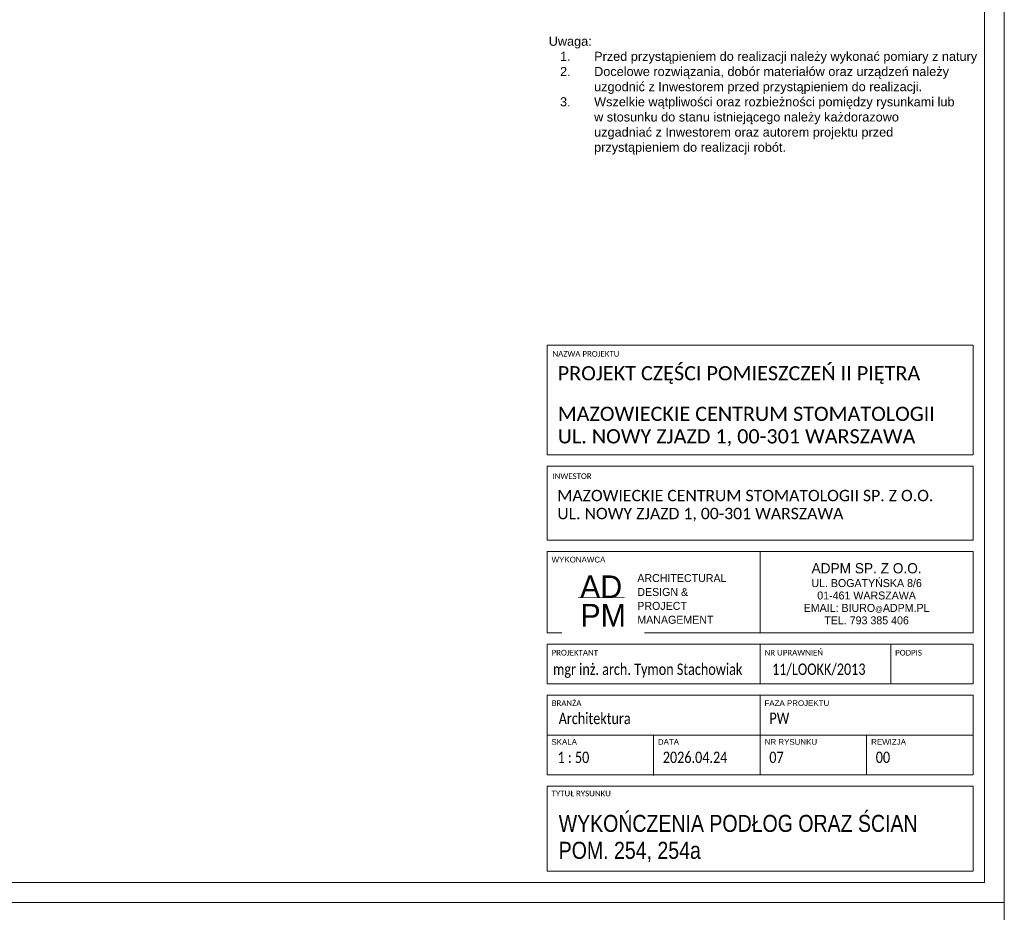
# Model space of a CAD drawing. Header units: centimetres. Extents: x 695802 to 711011, y 25963 to 44188.
# Tile 39 of 157: x 700786 to 701653, y 33269 to 34054. Entities that reach past the tile are written whole.
import ezdxf

# ---------------------------------------------------------------- set-up
doc = ezdxf.new("R2010")
doc.units = ezdxf.units.CM
doc.layers.get('0').update_dxf_attribs({"lineweight": 9})
doc.layers.add('Obrys powierzchni', color=50, linetype='Continuous', lineweight=9, plot=False)
doc.layers.add('S3_opisy', color=171, linetype='Continuous', lineweight=5)
doc.layers.add('S3_ramka', color=7, linetype='Continuous', lineweight=5)
doc.styles.add('Arial Narrow_4', font='ARIALN.TTF', dxfattribs={"height": 0.2})
doc.styles.add('Arial Narrow_5', font='ARIALN.TTF', dxfattribs={"height": 0.3})
doc.styles.add('Arial Narrow_7', font='ARIALN.TTF', dxfattribs={"height": 0.25})
doc.styles.add('Arial_4', font='arial.ttf', dxfattribs={"height": 0.1})
doc.styles.add('Arial_5', font='arial.ttf', dxfattribs={"height": 0.15})
doc.styles.get("Standard").update_dxf_attribs({"font": 'romans.shx'})

# ---------------------------------------------------------------- blocks, each defined once
blk = doc.blocks.new('zw$7FBA')
at = {"lineweight": 0, "ltscale": 1.6}
blk.add_line((-197.5, 291.4), (-197.5, 219.84), dxfattribs=at)
at = {"layer": 'S3_ramka'}
for p, q in [((-385, 376.4), (-385, 473.11)), ((-385, 473.11), (-10, 473.11)), ((-10, 376.4), (-10, 473.11)), ((-385, 376.4), (-10, 376.4)), ((-385, 301.4), (-385, 366.4)), ((-385, 366.4), (-10, 366.4)), ((-10, 301.4), (-10, 366.4)), ((-385, 301.4), (-10, 301.4)), ((-385, 291.4), (-10, 291.4)), ((-385, 219.84), (-385, 291.4)), ((-10, 219.84), (-10, 291.4)), ((-385, 219.84), (-10, 219.84)), ((-385, 174.84), (-385, 209.84)), ((-385, 209.84), (-10, 209.84)), ((-197.5, 174.84), (-197.5, 209.84)), ((-82.5, 174.84), (-82.5, 209.84)), ((-10, 174.84), (-10, 209.84)), ((-10, 174.84), (-385, 174.84)), ((-385, 164.84), (-385, 94.84)), ((-385, 164.84), (-10, 164.84)), ((-197.5, 164.84), (-197.5, 94.84)), ((-10, 164.84), (-10, 94.84)), ((-385, 129.84), (-10, 129.84)), ((-385, 94.84), (-10, 94.84)), ((-385, 84.84), (-385, 10)), ((-385, 84.84), (-10, 84.84)), ((-10, 84.84), (-10, 10)), ((-385, 10), (-10, 10))]:
    blk.add_line(p, q, dxfattribs=at)
for s, insert, char_height, width, attachment_point, line_spacing_factor, style in [('{\\A1;\\fCalibri Light|b0|i0|c238|p34;\\C7;MAZOWIECKIE CENTRUM STOMATOLOGII\\PUL. NOWY ZJAZD 1, 00-301 WARSZAWA}', (-375.67, 418.83), 12.5, 331.75, 1, 0.949189, 'Arial Narrow_7'), ('{\\A1;\\fCalibri Light|b0|i0|c238|p34;\\C7;MAZOWIECKIE CENTRUM STOMATOLOGII SP. Z O.O.\\PUL. NOWY ZJAZD 1, 00-301 WARSZAWA}', (-376.09, 345.65), 10, 380.0786, 1, 0.949189, 'Arial Narrow_4'), ('\\pxqc,t7.937503,15.874997,23.8125,31.750003,39.687497,47.625,55.562504,63.499997,71.4375,79.375003,87.312497,95.25,103.187503,111.124997,119.0625,127.000003,134.937497,142.875,150.812503,158.749997,166.6875,174.625003,182.562497,190.5,198.437503,206.374997,214.3125,222.250004,230.187497,238.125,246.062503,253.999997;{\\fTw Cen MT|b0|i0|c238|p34;\\H1.125x;ADPM SP. Z O.O.\\P\\H0.777778x;UL. BOGATYŃSKA 8/6 \\P01-461 WARSZAWA\\PEMAIL: BIURO\\H0.714286x;@\\H1.4x;ADPM.PL\\PTEL. 793 385 406}', (-103.75, 254.17), 8, 187.5, 5, 0.936439, 'Arial_5'), ('\\pxsm1.05,qc;{\\fTw Cen MT|b0|i0|c238|p34;AD}', (-337.51, 260.36), 20, 52.5066, 5, 0.936439, 'Arial_5'), ('\\pxql;{\\A1;\\fCalibri Light|b0|i0|c238|p34;\\W0.8;\\C7;11/LOOKK/2013}', (-186.96, 192.75), 10, 123.7234, 1, 0.949189, 'Arial Narrow_4')]:
    blk.add_mtext(s, dxfattribs=dict(at, insert=insert, char_height=char_height, width=width, attachment_point=attachment_point, line_spacing_factor=line_spacing_factor, style=style))
at = {"layer": 'S3_ramka', "char_height": 5, "attachment_point": 1, "style": 'Arial_4', "bg_fill": 3, "box_fill_scale": 1.25, "bg_fill_color": 256, "bg_fill_true_color": 13158600, "bg_fill_transparency": 0}
for s, insert, width, line_spacing_factor in [('\\pxt12.7,25.4,38.1,50.8,63.5,76.2,88.9,101.6,114.3,127,139.7,152.4,165.1,177.8,190.5,203.2,215.9,228.6,241.3,254,266.7,279.4,292.1,304.8,317.5,330.2,342.9,355.6,368.3,381,393.7,406.4;{\\fCalibri|b0|i0|c238|p34;NAZWA PROJEKTU}', (-380.35, 467.89), 95.6, 0.936439), ('\\pxt12.7,25.4,38.1,50.8,63.5,76.2,88.9,101.6,114.3,127,139.7,152.4,165.1,177.8,190.5,203.2,215.9,228.6,241.3,254,266.7,279.4,292.1,304.8,317.5,330.2,342.9,355.6,368.3,381,393.7,406.4;{\\fCalibri|b0|i0|c238|p34;INWESTOR }', (-380.35, 360.19), 98.25, 0.936439), ('{\\fCalibri|b0|i0|c238|p34;}WYKONAWCA', (-381.1, 286.73), 98.25, 0.936439), ('\\pxt12.7,25.4,38.1,50.8,63.5,76.2,88.9,101.6,114.3,127,139.7,152.4,165.1,177.8,190.5,203.2,215.9,228.6,241.3,254,266.7,279.4,292.1,304.8,317.5,330.2,342.9,355.6,368.3,381,393.7,406.4;{\\fCalibri|b0|i0|c238|p34;PROJEKTANT}', (-381.1, 204.81), 94.25, 0.936439), ('\\pxt12.7,25.4,38.1,50.8,63.5,76.2,88.9,101.6,114.3,127,139.7,152.4,165.1,177.8,190.5,203.2,215.9,228.6,241.3,254,266.7,279.4,292.1,304.8,317.5,330.2,342.9,355.6,368.3,381,393.7,406.4;{\\fCalibri|b0|i0|c238|p34;NR UPRAWNIEŃ}', (-193.6, 204.81), 94.25, 0.936439), ('\\pxt12.7,25.4,38.1,50.8,63.5,76.2,88.9,101.6,114.3,127,139.7,152.4,165.1,177.8,190.5,203.2,215.9,228.6,241.3,254,266.7,279.4,292.1,304.8,317.5,330.2,342.9,355.6,368.3,381,393.7,406.4;{\\fCalibri|b0|i0|c238|p34;PODPIS}', (-78.6, 204.81), 55.45, 0.936439), ('\\pxt1.25,2.5,3.75,5,6.25,7.5,8.75,10,11.25,12.5,13.75,15,16.25,17.5,18.75,20,21.25,22.5,23.75,25,26.25,27.5,28.75,30,31.25,32.5,33.75,35,36.25,37.5,38.75,40;{\\fCalibri|b0|i0|c238|p34;BRANŻA}', (-381.03, 160.44), 94.25, 0.949189), ('\\pxt1.25,2.5,3.75,5,6.25,7.5,8.75,10,11.25,12.5,13.75,15,16.25,17.5,18.75,20,21.25,22.5,23.75,25,26.25,27.5,28.75,30,31.25,32.5,33.75,35,36.25,37.5,38.75,40;{FAZA PROJEKTU}', (-193.68, 160.44), 94.25, 0.949189), ('\\pxt1.25,2.5,3.75,5,6.25,7.5,8.75,10,11.25,12.5,13.75,15,16.25,17.5,18.75,20,21.25,22.5,23.75,25,26.25,27.5,28.75,30,31.25,32.5,33.75,35,36.25,37.5,38.75,40;{SKALA}', (-381.29, 126.26), 94.25, 0.949189), ('\\pxt1.25,2.5,3.75,5,6.25,7.5,8.75,10,11.25,12.5,13.75,15,16.25,17.5,18.75,20,21.25,22.5,23.75,25,26.25,27.5,28.75,30,31.25,32.5,33.75,35,36.25,37.5,38.75,40;NR RYSUNKU', (-193.47, 126.26), 94.25, 0.949189), ('\\pxt1.25,2.5,3.75,5,6.25,7.5,8.75,10,11.25,12.5,13.75,15,16.25,17.5,18.75,20,21.25,22.5,23.75,25,26.25,27.5,28.75,30,31.25,32.5,33.75,35,36.25,37.5,38.75,40;{\\fCalibri|b0|i0|c238|p34;TYTUŁ RYSUNKU }', (-381.1, 80.91), 94.25, 0.949189)]:
    blk.add_mtext(s, dxfattribs=dict(at, insert=insert, width=width, line_spacing_factor=line_spacing_factor))
at = {"layer": 'S3_ramka', "insert": (-335.68, 235.21), "char_height": 20, "width": 52.5066, "attachment_point": 5, "line_spacing_factor": 0.936439, "style": 'Arial_5', "bg_fill": 2}
blk.add_mtext('{\\fTw Cen MT|b0|i0|c238|p34;PM}', dxfattribs=at)
at = {"lineweight": 0, "ltscale": 1.6, "const_width": 0.7}
blk.add_lwpolyline([(-357.95, 251.09), (-316.73, 251.09)], dxfattribs=at)
at = {"layer": 'S3_ramka'}
for p, q in [((-291.25, 129.84), (-291.25, 94.34)), ((-103.75, 129.84), (-103.75, 94.84))]:
    blk.add_line(p, q, dxfattribs=at)
for s, insert, char_height, width, attachment_point, line_spacing_factor, style in [('\\pxql;{\\fCalibri Light|b0|i0|c238|p34;PROJEKT CZĘŚCI POMIESZCZEŃ II PIĘTRA}', (-375.67, 454.57), 12.5, 352.9, 1, 0.949189, 'Arial Narrow_7'), ('\\pxsm1.05,ql;{\\fTw Cen MT|b0|i0|c238|p34;ARCHITECTURAL\\PDESIGN &\\PPROJECT\\PMANAGEMENT}', (-233.65, 249.6), 7, 143.9651, 5, 0.936439, 'Arial_5'), ('\\pxql;{\\A1;\\fCalibri Light|b0|i0|c238|p34;\\W0.8;\\C7;mgr inż. arch. Tymon Stachowiak}', (-379.86, 192.75), 10, 199.3828, 1, 0.949189, 'Arial Narrow_4'), ('\\pxt6.35,12.7,19.05,25.4,31.75,38.1,44.45,50.8,57.15,63.5,69.85,76.2,82.55,88.9,95.25,101.6,107.95,114.3,120.65,127,133.35,139.7,146.05,152.4,158.75,165.1,171.45,177.8,184.15,190.5,196.85,203.2;{\\fCalibri|b0|i0|c238|p34;\\W0.8;Architektura}', (-374.85, 149.41), 10, 141.9, 1, 0.949189, 'Arial Narrow_4')]:
    blk.add_mtext(s, dxfattribs=dict(at, insert=insert, char_height=char_height, width=width, attachment_point=attachment_point, line_spacing_factor=line_spacing_factor, style=style))
at = {"layer": 'S3_ramka', "char_height": 5, "attachment_point": 1, "line_spacing_factor": 0.949189, "style": 'Arial_4', "bg_fill": 3, "box_fill_scale": 1.25, "bg_fill_color": 256, "bg_fill_true_color": 13158600, "bg_fill_transparency": 0}
for s, insert, width in [('\\pxt1.25,2.5,3.75,5,6.25,7.5,8.75,10,11.25,12.5,13.75,15,16.25,17.5,18.75,20,21.25,22.5,23.75,25,26.25,27.5,28.75,30,31.25,32.5,33.75,35,36.25,37.5,38.75,40;DATA', (-287.54, 126.26), 56.7746), ('\\pxt1.25,2.5,3.75,5,6.25,7.5,8.75,10,11.25,12.5,13.75,15,16.25,17.5,18.75,20,21.25,22.5,23.75,25,26.25,27.5,28.75,30,31.25,32.5,33.75,35,36.25,37.5,38.75,40;REWIZJA', (-99.72, 126.26), 64.4403)]:
    blk.add_mtext(s, dxfattribs=dict(at, insert=insert, width=width))

msp = doc.modelspace()

# ---------------------------------------------------------------- linework, layer by layer
at = {"layer": 'Obrys powierzchni', "ltscale": 1.6}
for points in [[(699552.62, 34762.32), (701652.62, 34762.32), (701652.62, 33277.32), (699552.62, 33277.32)], [(699570.12, 34744.82), (701635.12, 34744.82), (701635.12, 33294.82), (699570.12, 33294.82)], [(699552.62, 33277.32), (701652.62, 33277.32), (701652.62, 30307.32), (699552.62, 30307.32)]]:
    msp.add_lwpolyline(points, close=True, dxfattribs=at)

# ---------------------------------------------------------------- texts
at = {"layer": 'S3_opisy', "ltscale": 1.6, "insert": (701251.46, 34039.46), "char_height": 10, "width": 361.0233, "attachment_point": 1}
msp.add_mtext('\\pxql;{\\A1;\\fArial|b0|i0|c238|p34;\\H0.8x;Uwaga:\\P\\pi-3,l4,t4;1.^IPrzed przystąpieniem do realizacji należy wykonać pomiary z natury \\P2.^IDocelowe rozwiązania, dobór materiałów oraz urządzeń należy uzgodnić z Inwestorem przed przystąpieniem do realizacji.\\P3.^IWszelkie wątpliwości oraz rozbieżności pomiędzy rysunkami lub w stosunku do stanu istniejącego należy każdorazowo uzgadniać z Inwestorem oraz autorem projektu przed przystąpieniem do realizacji robót.}', dxfattribs=at)
at = {"layer": 'S3_ramka', "insert": (701260.27, 33333.6), "char_height": 15, "width": 343.65, "attachment_point": 4, "line_spacing_factor": 0.949189, "style": 'Arial Narrow_5'}
msp.add_mtext('\\pxt4.23333,8.46667,12.7,16.93333,21.16667,25.4,29.63333,33.86667,38.1,42.33333,46.56667,50.8,55.03333,59.26667,63.5,67.73333,71.96667,76.2,80.43333,84.66667,88.9,93.13333,97.36667,101.6,105.83333,110.06667,114.3,118.53333,122.76667,127,131.23333,135.46667;WYKOŃCZENIA PODŁOG ORAZ ŚCIAN\\PPOM. {\\fArial Narrow|b0|i0|c1|p34;2\\fArial Narrow|b0|i0|c238|p34;54\\fArial Narrow|b0|i0|c1|p34;, 2\\fArial Narrow|b0|i0|c238|p34;54a}', dxfattribs=at)

# ---------------------------------------------------------------- next in the draw order: texts
at = {"layer": 'S3_ramka', "char_height": 10, "line_spacing_factor": 0.949189, "style": 'Arial Narrow_4', "bg_fill": 2}
for s, insert, width, attachment_point in [('\\pxt6.35,12.7,19.05,25.4,31.75,38.1,44.45,50.8,57.15,63.5,69.85,76.2,82.55,88.9,95.25,101.6,107.95,114.3,120.65,127,133.35,139.7,146.05,152.4,158.75,165.1,171.45,177.8,184.15,190.5,196.85,203.2;{\\fCalibri|b0|i0|c238|p34;\\W0.8;PW}', (701445.79, 33444.46), 141.9, 1), ('\\pxql,t6.35,12.7,19.05,25.4,31.75,38.1,44.45,50.8,57.15,63.5,69.85,76.2,82.55,88.9,95.25,101.6,107.95,114.3,120.65,127,133.35,139.7,146.05,152.4,158.75,165.1,171.45,177.8,184.15,190.5,196.85,203.2;{\\fCalibri|b0|i0|c238|p34;\\W0.8; 1 : 50}', (701301.77, 33410.01), 90.65, 2)]:
    msp.add_mtext(s, dxfattribs=dict(at, insert=insert, width=width, attachment_point=attachment_point))

# ---------------------------------------------------------------- next in the draw order: texts
at = {"layer": 'S3_ramka', "insert": (701397.26, 33410.01), "char_height": 10, "width": 90.65, "attachment_point": 2, "line_spacing_factor": 0.949189, "style": 'Arial Narrow_4'}
msp.add_mtext('\\pxql,t6.35,12.7,19.05,25.4,31.75,38.1,44.45,50.8,57.15,63.5,69.85,76.2,82.55,88.9,95.25,101.6,107.95,114.3,120.65,127,133.35,139.7,146.05,152.4,158.75,165.1,171.45,177.8,184.15,190.5,196.85,203.2;{\\fCalibri|b0|i0|c238|p34;\\W0.8;2026.04.24}', dxfattribs=at)

# ---------------------------------------------------------------- next in the draw order: block references
at = {"ltscale": 1.6}
msp.add_blockref('zw$7FBA', (701635.12, 33294.82), dxfattribs=at)

# ---------------------------------------------------------------- next in the draw order: texts
at = {"layer": 'S3_ramka', "char_height": 10, "width": 90.65, "attachment_point": 2, "line_spacing_factor": 0.949189, "style": 'Arial Narrow_4'}
for s, insert in [('\\pxql,t6.35,12.7,19.05,25.4,31.75,38.1,44.45,50.8,57.15,63.5,69.85,76.2,82.55,88.9,95.25,101.6,107.95,114.3,120.65,127,133.35,139.7,146.05,152.4,158.75,165.1,171.45,177.8,184.15,190.5,196.85,203.2;{\\fCalibri|b0|i0|c238|p34;\\W0.8;07}', (701491.01, 33410.01)), ('\\pxql,t6.35,12.7,19.05,25.4,31.75,38.1,44.45,50.8,57.15,63.5,69.85,76.2,82.55,88.9,95.25,101.6,107.95,114.3,120.65,127,133.35,139.7,146.05,152.4,158.75,165.1,171.45,177.8,184.15,190.5,196.85,203.2;{\\fCalibri|b0|i0|c238|p34;\\W0.8;00}', (701584.76, 33410.01))]:
    msp.add_mtext(s, dxfattribs=dict(at, insert=insert))

doc.saveas('drawing.dxf')
